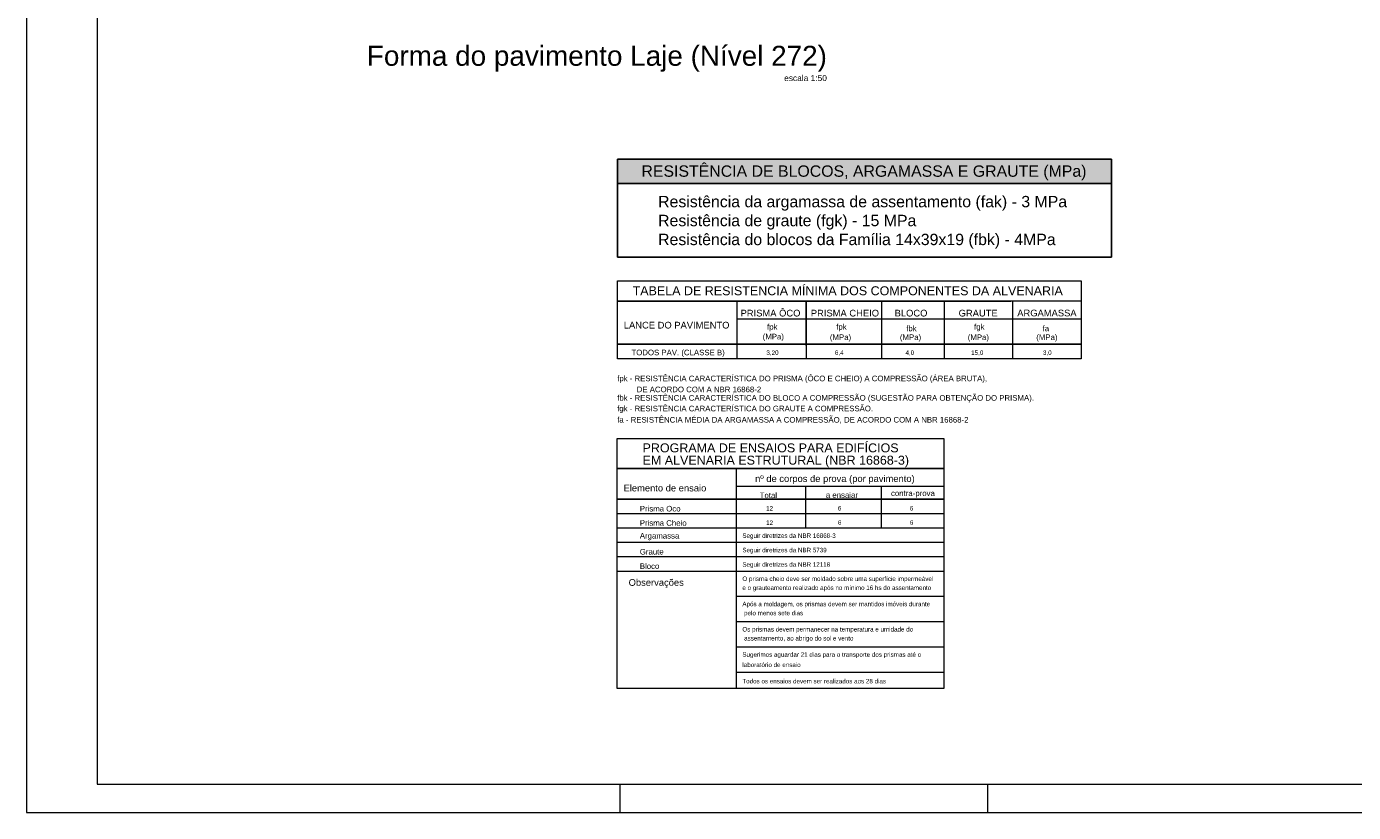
# Model space of a CAD drawing. Header units: millimetres. Extents: x 337 to 624, y -381 to -65.
# Tile 72 of 139: x 540 to 587, y -253 to -225. Entities that reach past the tile are written whole.
import ezdxf

# ---------------------------------------------------------------- set-up
doc = ezdxf.new("R2010")
doc.units = ezdxf.units.MM
doc.header["$MEASUREMENT"] = 0
for name, color, linetype, lineweight in [('DI-Hachuras Tabelas', 251, 'Continuous', 0), ('DI-Tabelas', 7, 'Continuous', 25), ('FO-Títulos', 1, 'Continuous', 20), ('PRANCHA 01', 7, 'Continuous', 20)]:
    doc.layers.add(name, color=color, linetype=linetype, lineweight=lineweight)
doc.layers.add('PDF_Geometry', color=7, linetype='Continuous')
doc.layers.add('PDF_Text', color=7, linetype='Continuous')
doc.styles.add('Arial', font='arial.ttf')
doc.styles.add('PDF Arial', font='arial.ttf')

msp = doc.modelspace()

# ---------------------------------------------------------------- hatches: boundary and pattern name
at = {"layer": 'DI-Hachuras Tabelas', "linetype": 'Continuous'}
msp.add_hatch(color=253, dxfattribs=at).paths.add_polyline_path([(560.6077, -229.8247), (578.0901, -229.8247), (578.0901, -230.6926), (560.6077, -230.6926)])

# ---------------------------------------------------------------- linework, layer by layer
at = {"layer": 'DI-Hachuras Tabelas'}
msp.add_lwpolyline([(560.6077, -229.8247), (578.0901, -229.8247), (578.0901, -230.6926), (560.6077, -230.6926), (560.6077, -229.8247)], dxfattribs=at)
at = {"layer": 'DI-Tabelas'}
for p, q in [((560.6077, -230.6926), (560.6077, -229.8247)), ((560.6077, -229.8247), (578.0901, -229.8247)), ((560.6077, -230.6926), (560.6077, -229.8247)), ((578.0901, -229.8247), (578.0901, -230.6926)), ((578.0901, -229.8247), (578.0901, -230.6926)), ((578.0901, -230.6926), (560.6077, -230.6926)), ((560.6077, -231.5605), (560.6077, -230.6926)), ((578.0901, -230.6926), (578.0901, -233.2963)), ((560.6077, -232.4284), (560.6077, -231.5605)), ((560.6077, -233.2963), (560.6077, -232.4284)), ((560.6077, -233.2963), (560.6077, -232.4284)), ((562.0187, -233.2963), (560.6077, -233.2963)), ((573.7152, -233.2963), (562.0187, -233.2963)), ((578.0901, -233.2963), (573.7152, -233.2963))]:
    msp.add_line(p, q, dxfattribs=at)
at = {"layer": 'PDF_Geometry', "color": 7, "lineweight": 20}
for points in [[(577.013, -236.8843), (560.6061, -236.8843), (560.6061, -234.1326), (577.013, -234.1326)], [(577.013, -236.3753), (560.6061, -236.3753)], [(572.1512, -248.5458), (560.5961, -248.5458), (560.5961, -239.7125), (572.1512, -239.7125)]]:
    msp.add_lwpolyline(points, close=True, dxfattribs=at)
for points in [[(577.013, -234.8451), (560.6061, -234.8451), (574.5252, -234.8451)], [(560.6061, -234.8451), (567.8586, -234.8451)], [(564.8284, -234.8451), (564.8284, -236.8843)], [(567.2827, -236.4188), (567.2827, -234.8451), (567.2827, -236.8843)], [(569.9547, -234.8451), (569.9547, -236.8843)], [(572.1646, -234.8451), (572.1646, -236.8843)], [(574.5888, -234.8451), (574.5888, -236.8843)], [(564.8284, -235.4713), (577.013, -235.4713)], [(574.5252, -236.3753), (560.6061, -236.3753), (574.5252, -236.3753)], [(567.8586, -236.3753), (560.6061, -236.3753), (577.013, -236.3753)], [(572.1512, -240.7643), (560.5961, -240.7643), (572.1512, -240.7643)], [(560.5961, -240.7643), (567.8452, -240.7643)], [(564.815, -248.5458), (564.815, -240.7643)], [(564.815, -241.3904), (572.1512, -241.3904)], [(567.2727, -242.8671), (567.2727, -241.3904)], [(569.9446, -242.8671), (569.9446, -241.3904)], [(572.1512, -241.8525), (560.5961, -241.8525), (572.1512, -241.8525)], [(560.5961, -242.3615), (572.1512, -242.3615)], [(560.5961, -242.8671), (572.1512, -242.8671)], [(560.5961, -243.376), (572.1512, -243.376)], [(560.5961, -243.885), (572.1512, -243.885)], [(560.5961, -244.3939), (572.1512, -244.3939)], [(564.815, -245.2879), (572.1512, -245.2879)], [(564.815, -246.1819), (572.1512, -246.1819)], [(564.815, -247.0759), (572.1512, -247.0759)], [(564.815, -247.9699), (572.1512, -247.9699)]]:
    msp.add_lwpolyline(points, dxfattribs=at)
at = {"layer": 'PRANCHA 01'}
for points in [[(539.6948, -252.9324), (623.7948, -252.9324), (623.7948, -193.5324), (539.6948, -193.5324), (539.6948, -252.9324)], [(560.6948, -251.9324), (560.6948, -252.9324)], [(573.6948, -251.9324), (573.6948, -252.9324)], [(573.6948, -251.9324), (573.6948, -252.9324)]]:
    msp.add_lwpolyline(points, dxfattribs=at)
msp.add_lwpolyline([(542.1948, -251.9324), (622.7948, -251.9324), (622.7948, -194.5324), (542.1948, -194.5324)], close=True, dxfattribs=at)

# ---------------------------------------------------------------- texts
at = {"layer": 'DI-Tabelas', "insert": (569.3281, -230.5707), "char_height": 0.401801, "width": 16.728339, "attachment_point": 8, "line_spacing_factor": 0.6, "style": 'Arial'}
msp.add_mtext('RESISTÊNCIA DE BLOCOS, ARGAMASSA E GRAUTE (MPa)', dxfattribs=at)
at = {"layer": 'DI-Tabelas', "insert": (562.0434, -232.9884), "char_height": 0.401801, "width": 14.600816, "attachment_point": 7, "style": 'Arial'}
msp.add_mtext('Resistência da argamassa de assentamento (fak) - 3 MPa\\PResistência de graute (fgk) - 15 MPa\\PResistência do blocos da Família 14x39x19 (fbk) - 4MPa', dxfattribs=at)
at = {"layer": 'FO-Títulos', "linetype": 'Continuous', "attachment_point": 9, "line_spacing_factor": 0.798, "style": 'Arial'}
for s, insert, char_height, width in [('Forma do pavimento Laje (Nível 272)', (568.0174, -226.7369), 0.706, 31.496655), ('escala 1:50', (568.0176, -227.0686), 0.2118, 3.002725)]:
    msp.add_mtext(s, dxfattribs=dict(at, insert=insert, char_height=char_height, width=width))
at = {"layer": 'PDF_Text', "attachment_point": 7, "style": 'PDF Arial'}
for s, insert, char_height in [('TABELA DE RESISTENCIA MÍNIMA DOS COMPONENTES DA ALVENARIA ', (561.1415, -234.6438), 0.316367), ('PRISMA ÔCO    PRISMA CHEIO      BLOCO            GRAUTE', (564.9623, -235.3945), 0.237274), ('ARGAMASSA', (574.7528, -235.3911), 0.23727), ('LANCE DO PAVIMENTO', (560.8304, -235.8197), 0.237274), ('fpk', (565.8998, -235.9157), 0.19773), ('fpk', (568.3475, -235.9157), 0.19773), ('fbk', (570.8219, -235.9157), 0.19773), ('fgk', (573.226, -235.9157), 0.19773), ('fa', (575.6502, -235.9157), 0.19773), ('(MPa)', (565.7458, -236.2606), 0.19773), ('(MPa)', (568.1231, -236.284), 0.19773), ('(MPa)', (570.6009, -236.284), 0.19773), ('(MPa)', (573.0017, -236.284), 0.19773), ('(MPa)', (575.4259, -236.284), 0.19773), ('TODOS PAV. (CLASSE B)', (561.1019, -236.8231), 0.19773), ('3,20', (565.8764, -236.7784), 0.15818), ('6,4', (568.3006, -236.7784), 0.15818), ('4,0', (570.7985, -236.7783), 0.15818), ('15,0', (573.1222, -236.7784), 0.15818), ('3,0', (575.6636, -236.7783), 0.15818), ('fpk - RESISTÊNCIA CARACTERÍSTICA DO PRISMA (ÔCO E CHEIO) A COMPRESSÃO (ÁREA BRUTA),', (560.5961, -237.7405), 0.19773), ('DE ACORDO COM A NBR 16868-2', (561.2872, -238.072), 0.19773), ('fbk - RESISTÊNCIA CARACTERÍSTICA DO BLOCO A COMPRESSÃO (SUGESTÃO PARA OBTENÇÃO DO PRISMA).', (560.5961, -238.4303), 0.19773), ('fgk - RESISTÊNCIA CARACTERÍSTICA DO GRAUTE A COMPRESSÃO.', (560.5961, -238.8053), 0.19773), ('fa - RESISTÊNCIA MÉDIA DA ARGAMASSA A COMPRESSÃO, DE ACORDO COM A NBR 16868-2 ', (560.5961, -239.1803), 0.19773), ('PROGRAMA DE ENSAIOS PARA EDIFÍCIOS', (561.4935, -240.201), 0.316367), ('EM ALVENARIA ESTRUTURAL (NBR 16868-3)', (561.4935, -240.7267), 0.316367), ('Elemento de ensaio', (560.8204, -241.5816), 0.237274), ('nº de corpos de prova (por pavimento)', (565.4758, -241.317), 0.237274), ('Total', (565.6387, -241.8181), 0.19773), ('a ensaiar', (567.9792, -241.8081), 0.19773), ('contra-prova', (570.2862, -241.8014), 0.19773), ('Prisma Oco', (561.3964, -242.2902), 0.19773), ('12', (565.8664, -242.2556), 0.15818), ('6', (568.4078, -242.2556), 0.1582), ('6', (570.9525, -242.2556), 0.1582), ('Prisma Cheio', (561.3964, -242.7958), 0.19773), ('12', (565.8664, -242.7612), 0.15818), ('6', (568.4078, -242.7612), 0.1582), ('6', (570.9526, -242.7612), 0.1582), ('Argamassa', (561.3964, -243.3048), 0.19773), ('Seguir diretrizes da NBR 16868-3 ', (565.026, -243.2701), 0.158182), ('Graute', (561.3964, -243.8137), 0.19773), ('Seguir diretrizes da NBR 5739', (565.026, -243.7791), 0.158182), ('Bloco', (561.3964, -244.3227), 0.19773), ('Seguir diretrizes da NBR 12118', (565.026, -244.288), 0.158182), ('O prisma cheio deve ser moldado sobre uma superfície impermeável', (565.026, -244.7936), 0.158182), ('Observações', (561.0013, -244.9901), 0.237274), ('e o grauteamento realizado após no mínimo 16 hs do assentamento', (565.026, -245.1117), 0.158182), ('Após a moldagem, os prismas devem ser mantidos imóveis durante', (565.026, -245.6876), 0.158182), ('pelo menos sete dias', (565.0874, -246.0057), 0.158182), ('Os prismas devem permanecer na temperatura e umidade do', (565.026, -246.5816), 0.158182), ('assentamento, ao abrigo do sol e vento', (565.0874, -246.8997), 0.158182), ('Sugerimos aguardar 21 dias para o transporte dos prismas até o', (565.026, -247.4757), 0.158182), ('laboratório de ensaio', (565.026, -247.7937), 0.158182), ('Todos os ensaios devem ser realizados aos 28 dias', (565.026, -248.3697), 0.158182)]:
    msp.add_mtext(s, dxfattribs=dict(at, insert=insert, char_height=char_height))

doc.saveas('drawing.dxf')
